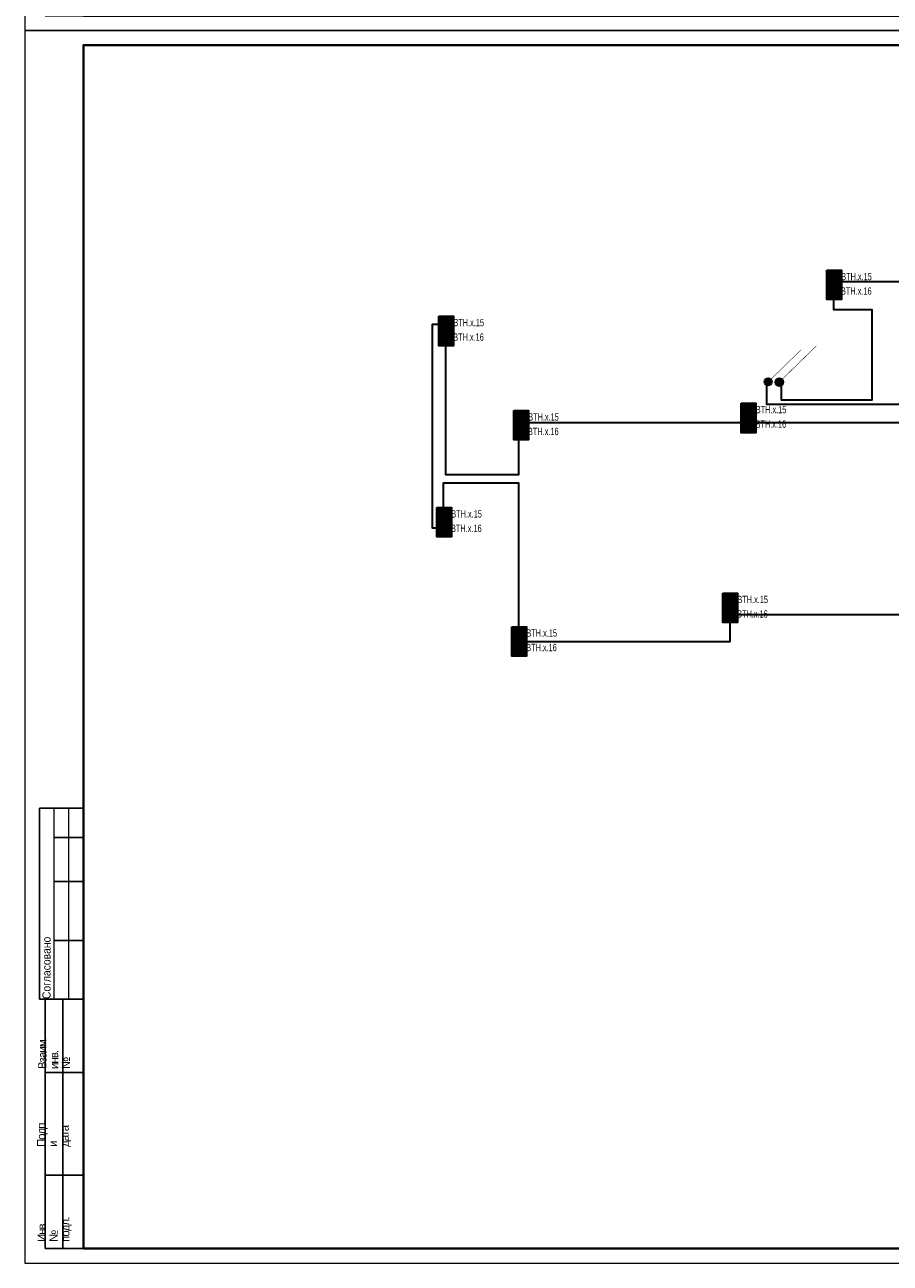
# Model space of a CAD drawing. Header units: millimetres. Extents: x -195178 to 1761886, y 140622 to 301105.
# Tile 101 of 131: x 1019209 to 1048707, y 182305 to 224498. Entities that reach past the tile are written whole.
import ezdxf
from ezdxf.enums import TextEntityAlignment as Align

# ---------------------------------------------------------------- set-up
doc = ezdxf.new("R2010")
doc.units = ezdxf.units.MM
doc.linetypes.add('CONTINOUS', pattern=[0])
for name, color, linetype, lineweight in [('format-line3', 7, 'Continuous', 13), ('Рамка', 7, 'Continuous', 18), ('СС-011-ПОЖ-СИГНАЛИЗАЦИЯ', 1, 'Continuous', 30)]:
    doc.layers.add(name, color=color, linetype=linetype, lineweight=lineweight)
doc.layers.add('ПС', color=1, linetype='Continuous')
doc.layers.add('формат', color=250, linetype='Continuous')
doc.styles.add('1111', font='ARIALN.TTF')
doc.styles.add('Arial', font='arial.ttf', dxfattribs={"width": 0.9, "height": 700})

# ---------------------------------------------------------------- blocks, each defined once
blk = doc.blocks.new('*U29')
for p, q in [((-574, 155), (-589, 155)), ((-589, 90), (-589, 155)), ((-574, 145), (-584, 145)), ((-574, 130), (-584, 130)), ((-574, 110), (-584, 110)), ((-587, 90), (-589, 90)), ((-587, 5), (-587, 90)), ((-574, 90), (-587, 90)), ((-581, 5), (-581, 90)), ((-574, 65), (-587, 65)), ((-574, 30), (-587, 30)), ((-574, 5), (-587, 5))]:
    blk.add_line(p, q)
at = {"color": 0, "lineweight": 0}
blk.add_lwpolyline([(-594, 0), (0, 0), (0, 420), (-594, 420)], close=True, dxfattribs=at)
at = {"lineweight": 40}
blk.add_lwpolyline([(-574, 5), (-5, 5), (-5, 415), (-574, 415)], close=True, dxfattribs=at)
at = {"layer": 'format-line3', "linetype": 'ByBlock'}
for p, q in [((-584, 90), (-584, 155)), ((-579, 90), (-579, 155))]:
    blk.add_line(p, q, dxfattribs=at)
at = {"style": 'Arial', "width": 0.9}
blk.add_text('Формат:', height=2.8, dxfattribs=at).set_placement((-53.97, 1.25))
at = {"char_height": 2.8, "width": 0.2, "attachment_point": 4, "rotation": 90, "line_spacing_factor": 0.857143, "style": 'Arial'}
for s, insert in [('{\\W0.45993; }Согласовано', (-586.58, 90)), ('{\\W0.62543;\\T0.75; \\W1;Взаим. инв. №}', (-584, 66.14)), ('{\\W0.5838;\\T0.8; \\W1;Подп. и дата}', (-584, 39.63)), ('{\\W0.5838;\\T0.8; \\W1;Инв. № подл.}', (-583.77, 7.25))]:
    blk.add_mtext(s, dxfattribs=dict(at, insert=insert))
at = {"style": 'Arial', "width": 0.9, "flags": 8}
blk.add_attdef('FORMAT', (-36.87, 1.26), '', height=2.8, dxfattribs=at)
blk = doc.blocks.new('*U77')
at = {"lineweight": 35, "true_color": 0xffffff}
h = blk.add_hatch(color=7, dxfattribs=at)
h.dxf.hatch_style = 1
h.paths.add_polyline_path([(0, 500), (0, 0), (500, 0), (500, 500)])
at = {"color": 1, "linetype": 'ByBlock', "lineweight": -2}
for p, q in [((289, 426), (167, 250)), ((167, 250), (333, 250)), ((333, 250), (219, 86))]:
    blk.add_line(p, q, dxfattribs=at)
at = {"color": 1, "linetype": 'ByBlock', "lineweight": -2, "ltscale": 0.1}
blk.add_lwpolyline([(0, 500), (500, 500), (500, 0), (0, 0)], close=True, dxfattribs=at)
at = {"color": 0, "linetype": 'ByBlock', "lineweight": -2, "style": '1111', "flags": 1}
for tag, p in [('NAME_DEVICE', (-64, -421)), ('NUM_POM', (-82, -847))]:
    blk.add_attdef(tag, p, '', height=125, dxfattribs=at)
at = {"color": 0, "linetype": 'ByBlock', "lineweight": -2, "style": '1111'}
blk.add_attdef('INDEX', (-63, -235), '', height=125, dxfattribs=at)
at = {"color": 0, "linetype": 'ByBlock', "lineweight": -2, "style": '1111', "width": 0.7}
blk.add_attdef('NUM_DEVICE', (-64, -630), '', height=125, dxfattribs=at)
blk = doc.blocks.new('*U90')
at = {"ltscale": 100}
h = blk.add_hatch(color=256, dxfattribs=at)
h.dxf.hatch_style = 1
h.paths.add_polyline_path([(-35, 0, 1), (35, 0, 1)])
at = {"lineweight": 30}
blk.add_lwpolyline([(313, 313, 0, 45, 0), (186, 186, 4.5, 4.5, 0), (25, 25, 4.5, 4.5, 0)], format="xyseb", dxfattribs=at)
blk.add_circle((0, 0), 34.8, dxfattribs=at)
blk = doc.blocks.new('*U89')
h = blk.add_hatch(color=256)
edge = h.paths.add_edge_path()
edge.add_arc((0, 0), 38.7, 0, 360)
blk.add_lwpolyline([(0, 0, 0, 50, 0), (141, 141, 5, 5, 0), (348, 348, 5, 5, 0)], format="xyseb")
blk.add_circle((0, 0), 38.7)

msp = doc.modelspace()

# ---------------------------------------------------------------- linework, layer by layer
at = {"layer": 'Рамка'}
msp.add_lwpolyline([(1021209, 182805), (1078109, 182805), (1078109, 223805), (1021209, 223805)], close=True, dxfattribs=at)
at = {"layer": 'СС-011-ПОЖ-СИГНАЛИЗАЦИЯ', "lineweight": 30, "ltscale": 100}
for points in [[(1044986, 212406), (1044986, 211715), (1048087, 211715), (1048087, 214782), (1046785, 214782), (1046785, 215754), (1056629, 215754)], [(1050391, 204396), (1043238, 204396), (1043238, 203474), (1036051, 203474), (1036051, 208877), (1033471, 208877), (1033471, 207344), (1033102, 207344), (1033102, 214298), (1033554, 214298), (1033554, 209175), (1036051, 209175), (1036051, 210946), (1050362, 210946)], [(1050362, 211556), (1044503, 211556), (1044503, 212301)]]:
    msp.add_lwpolyline(points, dxfattribs=at)

# ---------------------------------------------------------------- block references
at = {"xscale": 3.600000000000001, "yscale": 3.600000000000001, "zscale": 3.600000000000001, "rotation": 359.2880171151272}
for name, p in [('*U90', (1044548, 212331)), ('*U89', (1044925, 212323))]:
    msp.add_blockref(name, p, dxfattribs=at)
at = {"layer": 'ПС', "color": 7, "linetype": 'CONTINOUS', "lineweight": 30, "ltscale": 100}
ref = msp.add_blockref('*U77', (1046543, 215635), dxfattribs=dict(at, xscale=1.000736, yscale=1.000736, zscale=1.000736))
ref.add_attrib('NUM_DEVICE', 'BTH.x.15', dxfattribs={"layer": '0', "color": 0, "linetype": 'ByBlock', "lineweight": -2, "ltscale": 100, "height": 250.2, "style": '1111', "width": 0.7}).set_placement((1047557, 215796), align=Align.CENTER)
ref = msp.add_blockref('*U77', (1046543, 215135), dxfattribs=dict(at, xscale=1.000736, yscale=1.000736, zscale=1.000736))
ref.add_attrib('NUM_DEVICE', 'BTH.x.16', dxfattribs={"layer": '0', "color": 0, "linetype": 'ByBlock', "lineweight": -2, "ltscale": 100, "height": 250.2, "style": '1111', "width": 0.7}).set_placement((1047550, 215302), align=Align.CENTER)
ref = msp.add_blockref('*U77', (1033326, 214065), dxfattribs=dict(at, xscale=1.000736, yscale=1.000736, zscale=1.000736))
ref.add_attrib('NUM_DEVICE', 'BTH.x.15', dxfattribs={"layer": '0', "color": 0, "linetype": 'ByBlock', "lineweight": -2, "ltscale": 100, "height": 250.2, "style": '1111', "width": 0.7}).set_placement((1034340, 214226), align=Align.CENTER)
ref = msp.add_blockref('*U77', (1033326, 213565), dxfattribs=dict(at, xscale=1.000736, yscale=1.000736, zscale=1.000736))
ref.add_attrib('NUM_DEVICE', 'BTH.x.16', dxfattribs={"layer": '0', "color": 0, "linetype": 'ByBlock', "lineweight": -2, "ltscale": 100, "height": 250.2, "style": '1111', "width": 0.7}).set_placement((1034333, 213732), align=Align.CENTER)
ref = msp.add_blockref('*U77', (1043630, 211101), dxfattribs=dict(at, xscale=1.000736, yscale=1.000736, zscale=1.000736))
ref.add_attrib('NUM_DEVICE', 'BTH.x.15', dxfattribs={"layer": '0', "color": 0, "linetype": 'ByBlock', "lineweight": -2, "ltscale": 100, "height": 250.2, "style": '1111', "width": 0.7}).set_placement((1044645, 211262), align=Align.CENTER)
ref = msp.add_blockref('*U77', (1035875, 210852), dxfattribs=dict(at, xscale=1.000736, yscale=1.000736, zscale=1.000736))
ref.add_attrib('NUM_DEVICE', 'BTH.x.15', dxfattribs={"layer": '0', "color": 0, "linetype": 'ByBlock', "lineweight": -2, "ltscale": 100, "height": 250.2, "style": '1111', "width": 0.7}).set_placement((1036889, 211012), align=Align.CENTER)
ref = msp.add_blockref('*U77', (1043630, 210601), dxfattribs=dict(at, xscale=1.000736, yscale=1.000736, zscale=1.000736))
ref.add_attrib('NUM_DEVICE', 'BTH.x.16', dxfattribs={"layer": '0', "color": 0, "linetype": 'ByBlock', "lineweight": -2, "ltscale": 100, "height": 250.2, "style": '1111', "width": 0.7}).set_placement((1044638, 210768), align=Align.CENTER)
ref = msp.add_blockref('*U77', (1035875, 210352), dxfattribs=dict(at, xscale=1.000736, yscale=1.000736, zscale=1.000736))
ref.add_attrib('NUM_DEVICE', 'BTH.x.16', dxfattribs={"layer": '0', "color": 0, "linetype": 'ByBlock', "lineweight": -2, "ltscale": 100, "height": 250.2, "style": '1111', "width": 0.7}).set_placement((1036882, 210518), align=Align.CENTER)
ref = msp.add_blockref('*U77', (1033251, 207549), dxfattribs=dict(at, xscale=1.000736, yscale=1.000736, zscale=1.000736))
ref.add_attrib('NUM_DEVICE', 'BTH.x.15', dxfattribs={"layer": '0', "color": 0, "linetype": 'ByBlock', "lineweight": -2, "ltscale": 100, "height": 250.2, "style": '1111', "width": 0.7}).set_placement((1034266, 207710), align=Align.CENTER)
ref = msp.add_blockref('*U77', (1033251, 207049), dxfattribs=dict(at, xscale=1.000736, yscale=1.000736, zscale=1.000736))
ref.add_attrib('NUM_DEVICE', 'BTH.x.16', dxfattribs={"layer": '0', "color": 0, "linetype": 'ByBlock', "lineweight": -2, "ltscale": 100, "height": 250.2, "style": '1111', "width": 0.7}).set_placement((1034259, 207216), align=Align.CENTER)
ref = msp.add_blockref('*U77', (1043003, 204634), dxfattribs=dict(at, xscale=1.000736, yscale=1.000736, zscale=1.000736))
ref.add_attrib('NUM_DEVICE', 'BTH.x.15', dxfattribs={"layer": '0', "color": 0, "linetype": 'ByBlock', "lineweight": -2, "ltscale": 100, "height": 250.2, "style": '1111', "width": 0.7}).set_placement((1044018, 204795), align=Align.CENTER)
ref = msp.add_blockref('*U77', (1043003, 204134), dxfattribs=dict(at, xscale=1.000736, yscale=1.000736, zscale=1.000736))
ref.add_attrib('NUM_DEVICE', 'BTH.x.16', dxfattribs={"layer": '0', "color": 0, "linetype": 'ByBlock', "lineweight": -2, "ltscale": 100, "height": 250.2, "style": '1111', "width": 0.7}).set_placement((1044011, 204301), align=Align.CENTER)
ref = msp.add_blockref('*U77', (1035814, 203490), dxfattribs=dict(at, xscale=1.000736, yscale=1.000736, zscale=1.000736))
ref.add_attrib('NUM_DEVICE', 'BTH.x.15', dxfattribs={"layer": '0', "color": 0, "linetype": 'ByBlock', "lineweight": -2, "ltscale": 100, "height": 250.2, "style": '1111', "width": 0.7}).set_placement((1036828, 203651), align=Align.CENTER)
ref = msp.add_blockref('*U77', (1035814, 202990), dxfattribs=dict(at, xscale=1.000736, yscale=1.000736, zscale=1.000736))
ref.add_attrib('NUM_DEVICE', 'BTH.x.16', dxfattribs={"layer": '0', "color": 0, "linetype": 'ByBlock', "lineweight": -2, "ltscale": 100, "height": 250.2, "style": '1111', "width": 0.7}).set_placement((1036821, 203157), align=Align.CENTER)
at = {"layer": 'формат', "xscale": 100, "yscale": 100, "zscale": 100}
for p in [(1078609, 224305), (1078609, 182305)]:
    msp.add_blockref('*U29', p, dxfattribs=at).add_auto_attribs({'FORMAT': 'А2'})

doc.saveas('drawing.dxf')
